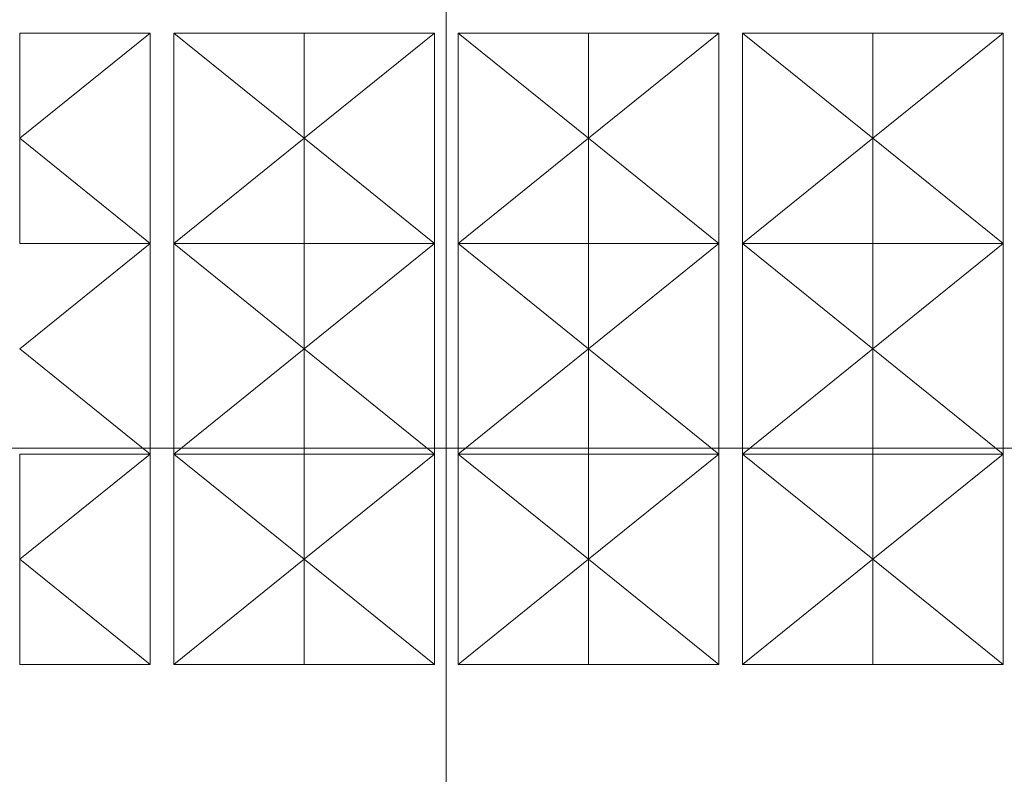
# Model space of a CAD drawing. Extents: x -743 to 300, y 62 to 1112.
# Tile 84 of 179: x -529 to -363, y 555 to 682. Entities that reach past the tile are written whole.
import ezdxf
from ezdxf.lldxf.tags import DXFTag

# ---------------------------------------------------------------- set-up
doc = ezdxf.new("R2010")
doc.units = 0
doc.layers.get('0').update_dxf_attribs({"lineweight": 13})
doc.layers.add('40 -44 Elektr. Anlagen- 2 Eigenstromversorgungsanlagen', color=7, linetype='Continuous', lineweight=5, true_color=0xff6633)
doc.layers.add('Dachflächen Moblierung', color=7, linetype='Continuous', lineweight=9, true_color=0x888888)
doc.layers.add('70 -71 Achsen- 1 Gebäudeachsen', color=7, linetype='STRICHPUNKT2-A06CPV7LL0', lineweight=18)
tags = doc.linetypes.add('grob-A06CPV7GL0', pattern=[14, 3, -8, 3]).pattern_tags.tags
tags[8:9] = [DXFTag(74, 4), DXFTag(75, 0), DXFTag(340, '0'), DXFTag(46, 0.0), DXFTag(50, 0.0), DXFTag(44, 0.0), DXFTag(45, 0.0)]
tags[6:7] = [DXFTag(74, 4), DXFTag(75, 0), DXFTag(340, '0'), DXFTag(46, 0.0), DXFTag(50, 0.0), DXFTag(44, 0.0), DXFTag(45, 0.0)]
tags[4:5] = [DXFTag(74, 4), DXFTag(75, 0), DXFTag(340, '0'), DXFTag(46, 0.0), DXFTag(50, 0.0), DXFTag(44, 0.0), DXFTag(45, 0.0)]
tags = doc.linetypes.add('STRICHPUNKT2-A06CPV7LL0', pattern=[12.7, 6.35, -3.175, 0, -3.175]).pattern_tags.tags
tags[10:11] = [DXFTag(74, 4), DXFTag(75, 0), DXFTag(340, '0'), DXFTag(46, 0.0), DXFTag(50, 0.0), DXFTag(44, 0.0), DXFTag(45, 0.0)]
tags[8:9] = [DXFTag(74, 4), DXFTag(75, 0), DXFTag(340, '0'), DXFTag(46, 0.0), DXFTag(50, 0.0), DXFTag(44, 0.0), DXFTag(45, 0.0)]
tags[6:7] = [DXFTag(74, 4), DXFTag(75, 0), DXFTag(340, '0'), DXFTag(46, 0.0), DXFTag(50, 0.0), DXFTag(44, 0.0), DXFTag(45, 0.0)]
tags[4:5] = [DXFTag(74, 4), DXFTag(75, 0), DXFTag(340, '0'), DXFTag(46, 0.0), DXFTag(50, 0.0), DXFTag(44, 0.0), DXFTag(45, 0.0)]

# ---------------------------------------------------------------- blocks, each defined once
blk = doc.blocks.new('Referenz-A06CPV7ML0')
at = {"layer": '40 -44 Elektr. Anlagen- 2 Eigenstromversorgungsanlagen', "color": 0, "lineweight": 9}
for p, q in [((-528.61, 679.71), (-528.61, 644.31)), ((-506.69, 679.71), (-528.61, 679.71)), ((-506.69, 644.31), (-506.69, 679.71)), ((-502.69, 644.31), (-502.69, 679.71)), ((-502.69, 679.71), (-480.77, 679.71)), ((-480.77, 679.71), (-480.77, 644.31)), ((-458.85, 679.71), (-480.77, 679.71)), ((-458.85, 644.31), (-458.85, 679.71)), ((-454.85, 644.31), (-454.85, 679.71)), ((-454.85, 679.71), (-432.93, 679.71)), ((-432.93, 679.71), (-432.93, 644.31)), ((-411.01, 679.71), (-432.93, 679.71)), ((-411.01, 644.31), (-411.01, 679.71)), ((-407.01, 644.31), (-407.01, 679.71)), ((-407.01, 679.71), (-385.09, 679.71)), ((-385.09, 679.71), (-385.09, 644.31)), ((-363.17, 679.71), (-385.09, 679.71)), ((-363.17, 644.31), (-363.17, 679.71)), ((-528.61, 644.31), (-506.69, 644.31)), ((-506.69, 608.91), (-506.69, 644.31)), ((-502.69, 608.91), (-502.69, 644.31)), ((-502.69, 644.31), (-480.77, 644.31)), ((-480.77, 644.31), (-458.85, 644.31)), ((-480.77, 644.31), (-480.77, 608.91)), ((-458.85, 608.91), (-458.85, 644.31)), ((-432.93, 644.31), (-454.85, 644.31)), ((-454.85, 608.91), (-454.85, 644.31)), ((-432.93, 644.31), (-432.93, 608.91)), ((-432.93, 644.31), (-411.01, 644.31)), ((-411.01, 608.91), (-411.01, 644.31)), ((-385.09, 644.31), (-407.01, 644.31)), ((-407.01, 608.91), (-407.01, 644.31)), ((-385.09, 644.31), (-385.09, 608.91)), ((-363.17, 644.31), (-385.09, 644.31)), ((-363.17, 608.91), (-363.17, 644.31)), ((-528.61, 608.91), (-528.61, 573.51)), ((-506.69, 608.91), (-528.61, 608.91)), ((-506.69, 573.51), (-506.69, 608.91)), ((-502.69, 573.51), (-502.69, 608.91)), ((-502.69, 608.91), (-480.77, 608.91)), ((-480.77, 608.91), (-480.77, 573.51)), ((-458.85, 608.91), (-480.77, 608.91)), ((-458.85, 573.51), (-458.85, 608.91)), ((-454.85, 573.51), (-454.85, 608.91)), ((-454.85, 608.91), (-432.93, 608.91)), ((-432.93, 608.91), (-432.93, 573.51)), ((-432.93, 608.91), (-411.01, 608.91)), ((-411.01, 573.51), (-411.01, 608.91)), ((-385.09, 608.91), (-407.01, 608.91)), ((-407.01, 573.51), (-407.01, 608.91)), ((-385.09, 608.91), (-363.17, 608.91)), ((-385.09, 608.91), (-385.09, 573.51)), ((-363.17, 573.51), (-363.17, 608.91)), ((-528.61, 573.51), (-506.69, 573.51)), ((-480.77, 573.51), (-502.69, 573.51)), ((-480.77, 573.51), (-458.85, 573.51)), ((-432.93, 573.51), (-454.85, 573.51)), ((-432.93, 573.51), (-411.01, 573.51)), ((-385.09, 573.51), (-407.01, 573.51)), ((-385.09, 573.51), (-363.17, 573.51))]:
    blk.add_line(p, q, dxfattribs=at)
at = {"layer": '70 -71 Achsen- 1 Gebäudeachsen', "color": 0, "linetype": 'STRICHPUNKT2-A06CPV7LL0', "ltscale": 0.18}
for p, q in [((-456.85, 1084.85), (-456.85, 85.41)), ((-682.49, 609.91), (76.46, 609.91))]:
    blk.add_line(p, q, dxfattribs=at)
at = {"layer": 'Dachflächen Moblierung', "color": 0, "linetype": 'grob-A06CPV7GL0', "lineweight": 5, "ltscale": 0.13}
for p, q in [((-506.69, 679.71), (-528.61, 662.01)), ((-502.69, 679.71), (-480.77, 662.01)), ((-458.85, 679.71), (-480.77, 662.01)), ((-454.85, 679.71), (-432.93, 662.01)), ((-411.01, 679.71), (-432.93, 662.01)), ((-407.01, 679.71), (-385.09, 662.01)), ((-363.17, 679.71), (-385.09, 662.01)), ((-528.61, 662.01), (-506.69, 644.31)), ((-480.77, 662.01), (-502.69, 644.31)), ((-480.77, 662.01), (-458.85, 644.31)), ((-432.93, 662.01), (-454.85, 644.31)), ((-432.93, 662.01), (-411.01, 644.31)), ((-385.09, 662.01), (-407.01, 644.31)), ((-385.09, 662.01), (-363.17, 644.31)), ((-506.69, 644.31), (-528.61, 626.61)), ((-502.69, 644.31), (-480.77, 626.61)), ((-458.85, 644.31), (-480.77, 626.61)), ((-454.85, 644.31), (-432.93, 626.61)), ((-411.01, 644.31), (-432.93, 626.61)), ((-407.01, 644.31), (-385.09, 626.61)), ((-363.17, 644.31), (-385.09, 626.61)), ((-528.61, 626.61), (-506.69, 608.91)), ((-480.77, 626.61), (-502.69, 608.91)), ((-480.77, 626.61), (-458.85, 608.91)), ((-432.93, 626.61), (-454.85, 608.91)), ((-432.93, 626.61), (-411.01, 608.91)), ((-385.09, 626.61), (-407.01, 608.91)), ((-385.09, 626.61), (-363.17, 608.91)), ((-506.69, 608.91), (-528.61, 591.21)), ((-502.69, 608.91), (-480.77, 591.21)), ((-458.85, 608.91), (-480.77, 591.21)), ((-454.85, 608.91), (-432.93, 591.21)), ((-411.01, 608.91), (-432.93, 591.21)), ((-407.01, 608.91), (-385.09, 591.21)), ((-363.17, 608.91), (-385.09, 591.21)), ((-528.61, 591.21), (-506.69, 573.51)), ((-480.77, 591.21), (-502.69, 573.51)), ((-480.77, 591.21), (-458.85, 573.51)), ((-432.93, 591.21), (-454.85, 573.51)), ((-432.93, 591.21), (-411.01, 573.51)), ((-385.09, 591.21), (-407.01, 573.51)), ((-385.09, 591.21), (-363.17, 573.51))]:
    blk.add_line(p, q, dxfattribs=at)

msp = doc.modelspace()

# ---------------------------------------------------------------- block references
at = {"color": 8, "lineweight": 13, "ltscale": 0.13, "true_color": 0x808080}
msp.add_blockref('Referenz-A06CPV7ML0', (0, 0), dxfattribs=at)

doc.saveas('drawing.dxf')
